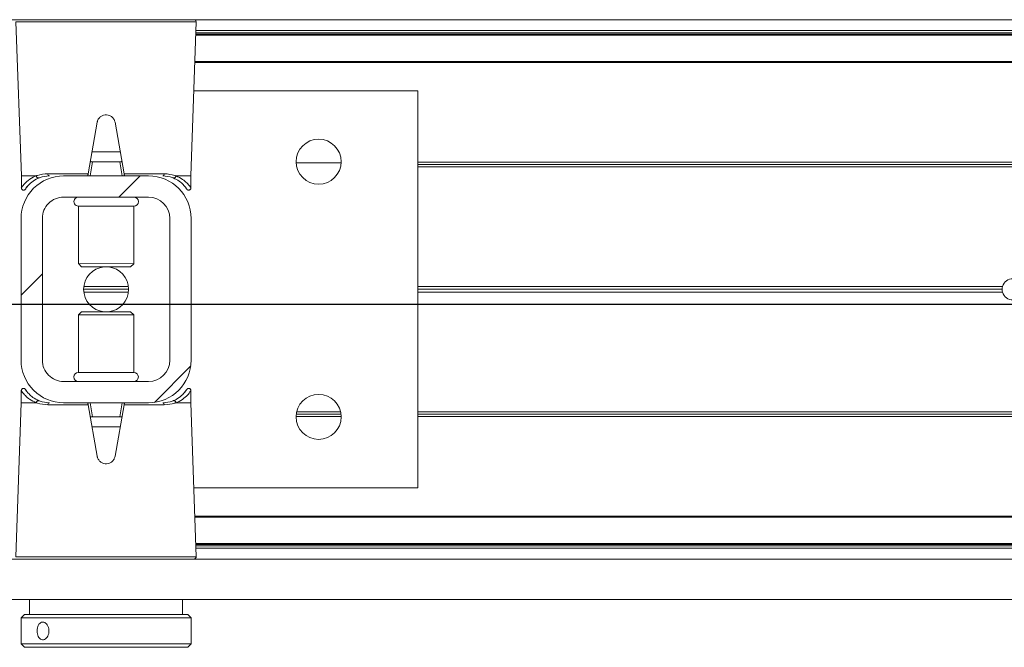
# Model space of a CAD drawing. Header units: feet. Extents: x 0 to 152508, y 0 to 59434.
# Tile 102 of 114: x 152351.153 to 152351.877, y 59421.627 to 59422.088. Entities that reach past the tile are written whole.
import ezdxf

# ---------------------------------------------------------------- set-up
doc = ezdxf.new("R2010")
doc.units = ezdxf.units.FT
doc.header["$LTSCALE"] = 0.1
doc.header["$MEASUREMENT"] = 0
doc.layers.add('Bridge plan$0$BR_P_Rail_Object', color=251, linetype='Continuous', lineweight=30)
doc.layers.add('Bridge plan$0$SC_Scratch7', color=252, linetype='Continuous', lineweight=0)

# ---------------------------------------------------------------- blocks, each defined once
blk = doc.blocks.new('Bridge plan$0$HIGH ST SCREENWALL_13 PANEL PLAN_2')
at = {"layer": 'Bridge plan$0$SC_Scratch7', "lineweight": 0}
h = blk.add_hatch(dxfattribs=at)
h.set_pattern_fill('ANSI32', color=256, scale=0.01, style=0, pattern_type=2)
h.set_pattern_definition([(44.99814199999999, (-41.86483228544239, -14.23294829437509), (-0.2651559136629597, 0.265173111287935), []), (44.99814199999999, (-41.68805594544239, -14.23295402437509), (-0.2651559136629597, 0.265173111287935), [])])
h.paths.add_polyline_path([(-34.44002921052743, 0.08461199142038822), (-34.44003259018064, -0.01955446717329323, 0.4142135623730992), (-34.40878366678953, -0.0508054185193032), (-34.34628378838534, -0.05080744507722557, 0.414213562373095), (-34.31503284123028, -0.01955852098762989), (-34.31502945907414, 0.08460793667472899, 0.414213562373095), (-34.34627838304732, 0.1158588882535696), (-34.40877826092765, 0.115860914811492, 0.414213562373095)])
h.paths.add_polyline_path([(-34.33065780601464, -0.0195580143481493, -0.414213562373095), (-34.34628328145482, -0.03518247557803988), (-34.40878315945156, -0.03518044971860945, -0.414213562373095), (-34.42440762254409, -0.01955497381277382), (-34.42440424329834, 0.0846114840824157, -0.4142135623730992), (-34.40877876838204, 0.1002359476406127), (-34.3462788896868, 0.1002339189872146, -0.414213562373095), (-34.33065443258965, 0.08460844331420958)])
for p, q in [((-36.3723122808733, 0.2305910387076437), (-32.38273692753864, 0.2304616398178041)), ((-34.4438111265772, 0.2289935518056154), (-34.43986415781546, 0.1158619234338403)), ((-34.3775246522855, 0.2289914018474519), (-34.4438111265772, 0.2289935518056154)), ((-34.31123818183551, 0.2289892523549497), (-34.3775246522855, 0.2289914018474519)), ((-34.3151924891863, 0.1158578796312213), (-34.31123818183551, 0.2289892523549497)), ((-32.55461195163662, 0.2191470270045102), (-34.31158020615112, 0.2192040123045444)), ((-32.55461192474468, 0.219967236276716), (-34.31155153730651, 0.2200242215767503)), ((-34.31151960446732, 0.2209378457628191), (-32.53898692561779, 0.220880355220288)), ((-34.31145905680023, 0.2226701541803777), (-32.54025560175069, 0.2226127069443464)), ((-32.55461259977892, 0.1991339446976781), (-34.31227972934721, 0.1991909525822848)), ((-32.55461257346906, 0.1999541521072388), (-34.3122510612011, 0.2000111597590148)), ((-34.1483600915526, 0.1783523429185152), (-34.31300792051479, 0.1783576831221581)), ((-34.14836955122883, -0.113313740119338), (-34.1483600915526, 0.1783523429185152)), ((-34.38408871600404, 0.1552301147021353), (-34.39075277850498, 0.1174434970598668)), ((-34.36430376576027, 0.1174426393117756), (-34.37096538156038, 0.1552296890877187)), ((-34.36715088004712, 0.1335924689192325), (-34.38790461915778, 0.133593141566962)), ((-34.3875291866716, 0.1262768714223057), (-34.38936625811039, 0.1158602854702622)), ((-34.38846804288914, 0.1262769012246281), (-34.3875291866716, 0.1262768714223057)), ((-34.36752678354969, 0.1262762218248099), (-34.3875291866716, 0.1262768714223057)), ((-34.36569038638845, 0.11585951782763), (-34.36752678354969, 0.1262762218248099)), ((-34.36752678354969, 0.1262762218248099), (-34.36658793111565, 0.1262761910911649)), ((-34.23779895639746, 0.1254386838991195), (-34.2047576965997, 0.1254376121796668)), ((-33.0520088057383, 0.1241502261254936), (-34.1483618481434, 0.1241857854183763)), ((-33.05185700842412, 0.1258168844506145), (-34.14836179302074, 0.1258524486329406)), ((-34.43986415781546, 0.1158619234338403), (-34.43986444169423, 0.1070996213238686)), ((-34.43986415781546, 0.1158619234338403), (-34.42897744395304, 0.1158615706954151)), ((-34.42031925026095, 0.117444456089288), (-34.39075277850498, 0.1174434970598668)), ((-34.34627838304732, 0.1158588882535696), (-34.40877826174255, 0.1158609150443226)), ((-34.36430376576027, 0.1174426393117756), (-34.33473729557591, 0.1174416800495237)), ((-34.32607920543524, 0.1158582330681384), (-34.3151924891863, 0.1158578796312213)), ((-34.31519277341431, 0.107095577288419), (-34.3151924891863, 0.1158578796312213)), ((-33.05180075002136, 0.1224835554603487), (-34.14836190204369, 0.1225191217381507)), ((-34.43590922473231, 0.1074419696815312), (-34.43530634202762, 0.1081625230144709)), ((-34.34627888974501, 0.1002339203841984), (-34.40877876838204, 0.1002359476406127)), ((-34.39794566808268, 0.09367392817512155), (-34.39794704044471, 0.05135774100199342)), ((-34.39793009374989, 0.09367392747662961), (-34.39794566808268, 0.09367392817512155)), ((-34.35711241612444, 0.09367260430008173), (-34.39793009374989, 0.09367392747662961)), ((-34.35711378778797, 0.0513564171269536), (-34.35711241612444, 0.09367260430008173)), ((-34.44002921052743, 0.08461199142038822), (-34.44003258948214, -0.01955446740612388)), ((-34.42440424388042, 0.08461148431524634), (-34.42440762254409, -0.01955497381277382)), ((-34.33065781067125, -0.0195580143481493), (-34.33065443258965, 0.08460844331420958)), ((-34.31503284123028, -0.01955852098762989), (-34.31502946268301, 0.08460793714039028)), ((-34.39794704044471, 0.05135774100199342), (-34.39557507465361, 0.04898562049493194)), ((-34.3979314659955, 0.05135774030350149), (-34.39794704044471, 0.05135774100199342)), ((-34.35711378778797, 0.0513564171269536), (-34.3979314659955, 0.05135774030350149)), ((-34.35948590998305, 0.04898444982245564), (-34.35711378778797, 0.0513564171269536)), ((-34.39556130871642, 0.04898562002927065), (-34.39557507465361, 0.04898562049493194)), ((-34.35948590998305, 0.04898444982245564), (-34.39556130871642, 0.04898562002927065)), ((-34.36098939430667, 0.03252619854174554), (-34.39407266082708, 0.0325272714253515)), ((-34.36112647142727, 0.03040161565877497), (-34.39393572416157, 0.03040267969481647)), ((-34.36112633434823, 0.0346507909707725), (-34.39393558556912, 0.03465185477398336)), ((-33.71838381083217, 0.03038076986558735), (-34.14836489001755, 0.03039471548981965)), ((-33.71867817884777, 0.03250536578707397), (-34.14836482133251, 0.03251930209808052)), ((-33.71838367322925, 0.03462994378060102), (-34.14836475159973, 0.03464389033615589)), ((-34.39557614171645, 0.01606901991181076), (-34.39794826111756, 0.01369705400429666)), ((-34.39557614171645, 0.01606901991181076), (-34.35948697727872, 0.01606784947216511)), ((-34.35711500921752, 0.01369573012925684), (-34.35948697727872, 0.01606784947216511)), ((-34.39794826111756, 0.01369705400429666), (-34.39794963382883, -0.02861913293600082)), ((-34.39794826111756, 0.01369705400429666), (-34.35711500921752, 0.01369573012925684)), ((-34.35711638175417, -0.02862045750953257), (-34.35711500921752, 0.01369573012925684)), ((-34.39794963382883, -0.02861913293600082), (-34.35711638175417, -0.02862045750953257)), ((-34.40878315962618, -0.03518044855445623), (-34.34628328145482, -0.03518247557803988)), ((-34.43986927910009, -0.04204210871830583), (-34.43986956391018, -0.05080441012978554)), ((-34.31915282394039, -0.04238850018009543), (-34.31975571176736, -0.04310905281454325)), ((-34.31519789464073, -0.05080845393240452), (-34.31519761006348, -0.04204615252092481)), ((-34.43986956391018, -0.05080441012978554), (-34.44382387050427, -0.1639357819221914)), ((-34.42898284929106, -0.05080476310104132), (-34.43986956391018, -0.05080441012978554)), ((-34.39075828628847, -0.05238916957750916), (-34.42032475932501, -0.0523882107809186)), ((-34.40878366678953, -0.0508054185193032), (-34.34628378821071, -0.05080744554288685)), ((-34.3840966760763, -0.09017621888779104), (-34.39075828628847, -0.05238916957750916)), ((-34.38937166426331, -0.050806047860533), (-34.3875352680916, -0.06122275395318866)), ((-34.36430927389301, -0.05239002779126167), (-34.37097334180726, -0.09017664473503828)), ((-34.36753286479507, -0.06122340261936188), (-34.36569579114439, -0.05080681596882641)), ((-34.33474280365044, -0.0523909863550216), (-34.36430927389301, -0.05239002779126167)), ((-34.31519789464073, -0.05080845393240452), (-34.32608461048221, -0.05080810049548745)), ((-34.31125092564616, -0.1639400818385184), (-34.31519789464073, -0.05080845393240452)), ((-34.2051732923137, -0.05747867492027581), (-34.23739522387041, -0.05747762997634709)), ((-33.05180658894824, -0.05751608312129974), (-34.14836773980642, -0.05748051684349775)), ((-34.3875352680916, -0.06122275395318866), (-34.38847412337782, -0.06122272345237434)), ((-34.3875352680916, -0.06122275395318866), (-34.36753286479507, -0.06122340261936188)), ((-34.36659401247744, -0.06122343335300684), (-34.36753286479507, -0.06122340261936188)), ((-34.2047479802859, -0.06081201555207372), (-34.23782074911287, -0.0608109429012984)), ((-34.20487439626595, -0.05914534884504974), (-34.23769422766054, -0.05914428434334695)), ((-33.05186306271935, -0.06084940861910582), (-34.14836784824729, -0.06081384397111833)), ((-33.05201475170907, -0.05918274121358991), (-34.14836779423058, -0.05914718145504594)), ((-34.38791117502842, -0.06853899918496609), (-34.36715743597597, -0.06853967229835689)), ((-34.31301738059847, -0.1133084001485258), (-34.14836955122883, -0.113313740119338)), ((-32.55462341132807, -0.1341987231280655), (-34.31229054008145, -0.1341417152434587)), ((-32.55462343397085, -0.1348867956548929), (-34.31226653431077, -0.1348297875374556)), ((-32.55462406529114, -0.1543439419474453), (-34.31158770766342, -0.1542869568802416)), ((-32.55462408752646, -0.1550320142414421), (-34.31156369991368, -0.1549750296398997)), ((-34.31153182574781, -0.1558886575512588), (-32.53899914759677, -0.1559461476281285)), ((-34.31147139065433, -0.1576209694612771), (-32.54026793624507, -0.1576784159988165)), ((-36.37232513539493, -0.165741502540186), (-32.38274978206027, -0.1658709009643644)), ((-34.44382387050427, -0.1639357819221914), (-34.31125092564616, -0.1639400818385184)), ((-34.31289040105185, -0.1656376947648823), (-34.44218451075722, -0.1656335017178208)), ((-36.37232609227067, -0.1952414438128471), (-32.38275073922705, -0.1953708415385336)), ((-34.43378832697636, -0.1959650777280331), (-34.43378866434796, -0.2063817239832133)), ((-34.32128888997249, -0.2063853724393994), (-34.32128855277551, -0.1959687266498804)), ((-34.44003872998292, -0.2088815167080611), (-34.44003935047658, -0.2279956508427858)), ((-34.43753865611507, -0.2063816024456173), (-34.44003872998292, -0.2088815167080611)), ((-34.42414686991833, -0.2088820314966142), (-34.44003872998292, -0.2088815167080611)), ((-34.42228246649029, -0.2063820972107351), (-34.43753865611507, -0.2063816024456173)), ((-34.31503898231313, -0.2088855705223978), (-34.42414686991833, -0.2088820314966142)), ((-34.31753889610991, -0.206385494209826), (-34.42228246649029, -0.2063820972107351)), ((-34.31503898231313, -0.2088855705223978), (-34.31753889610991, -0.206385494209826)), ((-34.31503960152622, -0.2279997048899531), (-34.31503898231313, -0.2088855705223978)), ((-34.44003935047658, -0.2279956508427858), (-34.43753943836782, -0.230495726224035)), ((-34.42414748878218, -0.2279961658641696), (-34.44003935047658, -0.2279956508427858)), ((-34.42228324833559, -0.2304962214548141), (-34.43753943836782, -0.230495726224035)), ((-34.31503960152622, -0.2279997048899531), (-34.42414748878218, -0.2279961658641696)), ((-34.31753967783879, -0.2304996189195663), (-34.42228324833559, -0.2304962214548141)), ((-34.31753967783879, -0.2304996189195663), (-34.31503960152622, -0.2279997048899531))]:
    blk.add_line(p, q, dxfattribs=at)
for centre in [(-34.22127829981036, 0.1262714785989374), (-34.22128438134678, -0.06122814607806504)]:
    blk.add_circle(centre, 0.01654163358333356, dxfattribs=at)
for centre, radius, start, end in [((-34.31287759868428, 0.2290465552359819), 0.001640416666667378, 357.9981416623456, 64.26156538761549), ((-34.40877927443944, 0.08461097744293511), 0.03124993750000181, 89.9981416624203, 179.9981416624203), ((-34.41889298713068, 0.1172665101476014), 0.001437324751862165, 172.888278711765, 257.8741882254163), ((-34.34627939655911, 0.08460894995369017), 0.03124993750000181, 359.9981416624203, 89.9981416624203), ((-34.33616357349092, 0.1172638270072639), 0.001437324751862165, 282.1220950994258, 7.108004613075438), ((-34.40877927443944, 0.08461097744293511), 0.01562496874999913, 89.9981416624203, 179.9981416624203), ((-34.39794556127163, 0.09695476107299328), 0.003280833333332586, 89.99814166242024, 269.9981416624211), ((-34.35711230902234, 0.09695343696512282), 0.003280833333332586, 269.9981416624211, 89.99814166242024), ((-34.34627939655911, 0.08460894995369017), 0.0156249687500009, 359.9981416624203, 89.9981416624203), ((-34.3775310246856, 0.03252673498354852), 0.01654163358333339, 95.75174432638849, 264.2445389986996), ((-34.3775310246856, 0.03252673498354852), 0.0165416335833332, 275.7517443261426, 84.24453899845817), ((-33.71086569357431, 0.03250511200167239), 0.007812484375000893, 15.77834138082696, 164.2179419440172), ((-33.71086569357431, 0.03250511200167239), 0.007812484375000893, 164.2179419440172, 179.9981416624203), ((-33.71086569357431, 0.03250511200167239), 0.007812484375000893, 179.9981416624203, 195.7783413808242), ((-33.71086569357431, 0.03250511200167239), 0.007812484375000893, 195.7783413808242, 344.2179419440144), ((-34.40878265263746, -0.0195554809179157), 0.03124993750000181, 179.9981416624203, 269.9981416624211), ((-34.40878265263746, -0.0195554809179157), 0.01562496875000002, 179.9981416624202, 269.9981416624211), ((-34.34628277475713, -0.01955750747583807), 0.03124993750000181, 269.9981416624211, 359.9981416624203), ((-34.34628277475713, -0.01955750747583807), 0.0156249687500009, 269.9981416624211, 359.9981416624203), ((-34.39794974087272, -0.03189996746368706), 0.00328083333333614, 89.99814166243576, 269.9981416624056), ((-34.35711648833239, -0.03190129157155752), 0.00328083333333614, 269.9981416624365, 89.99814166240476), ((-34.41889848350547, -0.05221035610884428), 0.001437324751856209, 102.1220950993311, 187.1080046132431), ((-34.33616907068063, -0.0522130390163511), 0.001437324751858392, 352.8882787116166, 77.8741882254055), ((-34.31289034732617, -0.1639972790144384), 0.00164041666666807, 269.9981416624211, 1.998141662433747)]:
    blk.add_arc(centre, radius, start, end, dxfattribs=at)
for points, knots in [([(-34.37096538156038, 0.1552296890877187), (-34.37116840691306, 0.1559555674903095), (-34.37157448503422, 0.1574074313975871), (-34.37305354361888, 0.1591724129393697), (-34.37498604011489, 0.1603721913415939), (-34.37721742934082, 0.1608555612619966), (-34.37946830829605, 0.1605776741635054), (-34.38149988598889, 0.1595782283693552), (-34.3830877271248, 0.157963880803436), (-34.38384772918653, 0.1563894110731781), (-34.38404442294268, 0.1554431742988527), (-34.38408871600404, 0.1552301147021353)], [0, 0, 0, 0, 0.1209405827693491, 0.2418986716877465, 0.3631789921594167, 0.4839141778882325, 0.6036428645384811, 0.7231756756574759, 0.8435617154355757, 0.9647756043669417, 1, 1, 1, 1]), ([(-34.38846804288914, 0.1262769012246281), (-34.3885721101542, 0.1262816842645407), (-34.38878075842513, 0.1262912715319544), (-34.38898342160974, 0.1264025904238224), (-34.38907944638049, 0.1265993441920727), (-34.38908833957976, 0.1268503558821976), (-34.38905666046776, 0.1270509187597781), (-34.38904169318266, 0.1271456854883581)], [0, 0, 0, 0, 0.2090964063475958, 0.4192230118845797, 0.614313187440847, 0.8177607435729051, 1, 1, 1, 1]), ([(-34.36601422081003, 0.1271449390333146), (-34.36599405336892, 0.1270113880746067), (-34.36595356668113, 0.1267433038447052), (-34.36601553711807, 0.1264600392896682), (-34.36621187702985, 0.1263131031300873), (-34.36642522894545, 0.1262784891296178), (-34.3665561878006, 0.1262766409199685), (-34.36658793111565, 0.1262761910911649)], [0, 0, 0, 0, 0.2596090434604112, 0.5211299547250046, 0.7440978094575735, 0.9379679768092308, 1, 1, 1, 1]), ([(-34.43978694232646, 0.1070979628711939), (-34.43981230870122, 0.1070613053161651), (-34.44015594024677, 0.1065647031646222), (-34.43884244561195, 0.1086201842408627), (-34.43599235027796, 0.1117367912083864), (-34.43239604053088, 0.1143873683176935), (-34.42970724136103, 0.1155468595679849), (-34.42897744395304, 0.1158615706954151)], [0, 0, 0, 0, 0.02419217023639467, 0.3277420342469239, 0.606783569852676, 0.8932725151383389, 1, 1, 1, 1]), ([(-34.42897744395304, 0.1158615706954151), (-34.42896878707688, 0.115861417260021), (-34.42895426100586, 0.1158611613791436), (-34.42893568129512, 0.1158586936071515), (-34.42892302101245, 0.115855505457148), (-34.42891345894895, 0.115851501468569), (-34.42890681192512, 0.1158470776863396), (-34.42890258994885, 0.1158416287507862), (-34.4289008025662, 0.1158377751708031), (-34.42890029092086, 0.115835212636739), (-34.42890010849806, 0.1158343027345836)], [0, 0, 0, 0, 0.3215596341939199, 0.5397412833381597, 0.6888517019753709, 0.79191255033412, 0.9005355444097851, 0.9440219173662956, 0.9801240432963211, 1, 1, 1, 1]), ([(-34.42890010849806, 0.1158343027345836), (-34.42887669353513, 0.1158433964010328), (-34.42856599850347, 0.1159640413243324), (-34.42608022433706, 0.1168882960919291), (-34.42301776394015, 0.1171839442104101), (-34.42031925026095, 0.117444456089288)], [0, 0, 0, 0, 0.009594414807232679, 0.1272952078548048, 1, 1, 1, 1]), ([(-34.42890010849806, 0.1158343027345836), (-34.4288570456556, 0.1156550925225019), (-34.42877092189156, 0.1152966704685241), (-34.42846366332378, 0.1148276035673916), (-34.42806450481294, 0.1144779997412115), (-34.42760494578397, 0.1142872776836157), (-34.42726634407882, 0.1142811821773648), (-34.42705110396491, 0.1143281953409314), (-34.42698411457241, 0.1143523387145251), (-34.42694241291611, 0.1143673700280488)], [0, 0, 0, 0, 0.1824633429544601, 0.3649266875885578, 0.5473901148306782, 0.7298544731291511, 0.9123202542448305, 0.9454189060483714, 1, 1, 1, 1]), ([(-34.41919490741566, 0.1158612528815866), (-34.42164126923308, 0.1156195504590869), (-34.42444833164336, 0.1153422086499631), (-34.42665841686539, 0.1144783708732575), (-34.42694241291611, 0.1143673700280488)], [0, 0, 0, 0, 0.8715029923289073, 1, 1, 1, 1]), ([(-34.39075277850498, 0.1174434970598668), (-34.39078576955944, 0.1172564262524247), (-34.39085171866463, 0.1168824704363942), (-34.39093707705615, 0.1163984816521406), (-34.39100037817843, 0.1160395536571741), (-34.39102889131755, 0.1158778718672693), (-34.39103125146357, 0.115864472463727), (-34.39103198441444, 0.1158603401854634)], [0, 0, 0, 0, 0.2211044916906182, 0.4419883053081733, 0.6682230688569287, 0.8976805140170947, 1, 1, 1, 1]), ([(-34.36402466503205, 0.1158594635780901), (-34.36402807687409, 0.1158788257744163), (-34.36403490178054, 0.115917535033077), (-34.36408723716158, 0.1162143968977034), (-34.36416427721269, 0.1166513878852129), (-34.36424224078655, 0.1170936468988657), (-34.36429005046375, 0.1173648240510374), (-34.36430376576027, 0.1174426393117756)], [0, 0, 0, 0, 0.2253311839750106, 0.4504917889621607, 0.6794496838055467, 0.9080175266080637, 1, 1, 1, 1]), ([(-34.32811433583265, 0.1143641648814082), (-34.32839831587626, 0.1144751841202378), (-34.33060835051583, 0.1153391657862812), (-34.33341539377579, 0.115616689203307), (-34.33586173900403, 0.1158585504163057)], [0, 0, 0, 0, 0.1284970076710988, 1, 1, 1, 1]), ([(-34.33473729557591, 0.1174416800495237), (-34.33203879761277, 0.1171809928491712), (-34.328976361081, 0.1168851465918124), (-34.3264906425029, 0.1159607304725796), (-34.32617995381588, 0.1158400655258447), (-34.32615653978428, 0.1158309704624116)], [0, 0, 0, 0, 0.8727047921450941, 0.9904055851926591, 1, 1, 1, 1]), ([(-34.32615653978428, 0.1158309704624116), (-34.32619961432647, 0.1156517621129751), (-34.32628576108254, 0.1152933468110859), (-34.32659304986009, 0.1148242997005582), (-34.32699223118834, 0.1144747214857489), (-34.32745180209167, 0.1142840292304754), (-34.32779040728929, 0.1142779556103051), (-34.32800564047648, 0.1143249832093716), (-34.32807263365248, 0.1143491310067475), (-34.32811433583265, 0.1143641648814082)], [0, 0, 0, 0, 0.1824633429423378, 0.3649266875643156, 0.5473901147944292, 0.7298544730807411, 0.9123202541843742, 0.9454189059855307, 1, 1, 1, 1]), ([(-34.32615653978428, 0.1158309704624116), (-34.32615615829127, 0.115832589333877), (-34.3261552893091, 0.115836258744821), (-34.3261516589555, 0.1158418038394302), (-34.32614017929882, 0.1158511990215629), (-34.32611507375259, 0.1158570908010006), (-34.32609277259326, 0.115857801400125), (-34.32607920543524, 0.1158582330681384)], [0, 0, 0, 0, 0.03580645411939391, 0.08120784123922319, 0.1683558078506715, 0.4940119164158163, 1, 1, 1, 1]), ([(-34.32607920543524, 0.1158582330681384), (-34.32438755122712, 0.1150385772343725), (-34.32116334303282, 0.1134763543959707), (-34.31797578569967, 0.1106162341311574), (-34.31566621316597, 0.1077732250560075), (-34.31540822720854, 0.1073305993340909), (-34.31527028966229, 0.1070939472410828)], [0, 0, 0, 0, 0.2571529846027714, 0.490121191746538, 0.7273915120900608, 1, 1, 1, 1]), ([(-34.42694241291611, 0.1143673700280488), (-34.42762445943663, 0.1140670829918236), (-34.43005348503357, 0.1129976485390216), (-34.43332523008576, 0.1105329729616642), (-34.43591438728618, 0.1076278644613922), (-34.43709915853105, 0.1057205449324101), (-34.43677907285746, 0.106196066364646), (-34.43675044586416, 0.1062385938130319)], [0, 0, 0, 0, 0.1078427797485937, 0.3840685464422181, 0.6668848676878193, 0.9702082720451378, 1, 1, 1, 1]), ([(-34.31927108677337, 0.1076148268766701), (-34.3187996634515, 0.1069270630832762), (-34.31783100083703, 0.1055138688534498), (-34.31867226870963, 0.1068902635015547), (-34.32068706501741, 0.1094156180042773), (-34.32358708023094, 0.1121281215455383), (-34.32656375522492, 0.1135983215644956), (-34.32811433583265, 0.1143641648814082)], [0, 0, 0, 0, 0.216466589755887, 0.4447885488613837, 0.6224134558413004, 0.8033112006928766, 1, 1, 1, 1]), ([(-34.43984891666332, 0.1070976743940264), (-34.43985426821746, 0.1069845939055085), (-34.43986845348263, 0.1066850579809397), (-34.43970185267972, 0.10620774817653), (-34.43934801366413, 0.1057428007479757), (-34.43884994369, 0.1054338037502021), (-34.43832345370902, 0.1053236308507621), (-34.43786506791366, 0.105368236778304), (-34.43750802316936, 0.1054969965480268), (-34.43724161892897, 0.1056627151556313), (-34.43706042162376, 0.1058234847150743), (-34.43695161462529, 0.1059488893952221), (-34.43690158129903, 0.1060150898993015), (-34.43687587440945, 0.1060512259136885), (-34.43685406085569, 0.1060833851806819), (-34.43682876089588, 0.1061225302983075), (-34.43680004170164, 0.1061697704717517), (-34.43665339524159, 0.1063929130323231), (-34.43634713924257, 0.1069271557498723), (-34.43582503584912, 0.1075594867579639), (-34.4357390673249, 0.1076636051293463)], [0, 0, 0, 0, 0.02130453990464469, 0.05643219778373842, 0.0926456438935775, 0.1300030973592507, 0.164520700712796, 0.1924100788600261, 0.2159615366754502, 0.2356471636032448, 0.2513168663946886, 0.2619547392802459, 0.2675243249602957, 0.2724181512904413, 0.2795765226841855, 0.2941373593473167, 0.340066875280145, 0.5236046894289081, 0.9215570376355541, 1, 1, 1, 1]), ([(-34.31928010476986, 0.1076071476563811), (-34.31905982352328, 0.1073187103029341), (-34.31847241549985, 0.1065495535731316), (-34.31829971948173, 0.1062278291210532), (-34.31822656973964, 0.1061172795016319), (-34.31821170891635, 0.1060905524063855), (-34.31815632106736, 0.1060118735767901), (-34.31809158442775, 0.1059268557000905), (-34.31794880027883, 0.105769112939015), (-34.31768929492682, 0.1055652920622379), (-34.317257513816, 0.105365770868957), (-34.31668804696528, 0.105309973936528), (-34.31609551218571, 0.105477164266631), (-34.31563208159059, 0.1058198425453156), (-34.31533960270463, 0.1062487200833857), (-34.3152126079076, 0.1066631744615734), (-34.31517959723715, 0.1069457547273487), (-34.31519888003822, 0.1070829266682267), (-34.31520162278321, 0.1071024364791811)], [0, 0, 0, 0, 0.239494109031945, 0.6386401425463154, 0.690387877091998, 0.7194794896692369, 0.7258785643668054, 0.7320686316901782, 0.746010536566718, 0.7666494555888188, 0.7961242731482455, 0.8367373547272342, 0.8745890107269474, 0.912743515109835, 0.945910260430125, 0.9731441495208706, 0.9961802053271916, 1, 1, 1, 1]), ([(-34.43578194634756, -0.04255367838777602), (-34.43600222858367, -0.04226523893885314), (-34.43658963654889, -0.0414960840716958), (-34.43676233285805, -0.04117435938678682), (-34.43683548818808, -0.04106380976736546), (-34.43685034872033, -0.04103708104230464), (-34.43690573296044, -0.04095840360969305), (-34.4369704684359, -0.04087338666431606), (-34.43711325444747, -0.04071564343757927), (-34.43737276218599, -0.04051182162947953), (-34.43780453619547, -0.04031230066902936), (-34.43837400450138, -0.04025650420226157), (-34.43896653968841, -0.04042369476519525), (-34.43942997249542, -0.04076637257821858), (-34.43972245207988, -0.04119525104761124), (-34.4398494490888, -0.04160970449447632), (-34.43988245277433, -0.04189228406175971), (-34.43986317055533, -0.04202945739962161), (-34.43986042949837, -0.04204896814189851)], [0, 0, 0, 0, 0.239494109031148, 0.6386401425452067, 0.6903878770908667, 0.7194794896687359, 0.7258785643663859, 0.7320686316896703, 0.746010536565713, 0.7666494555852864, 0.7961242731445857, 0.8367373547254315, 0.8745890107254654, 0.9127435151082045, 0.9459102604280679, 0.9731441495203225, 0.9961802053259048, 1, 1, 1, 1]), ([(-34.42898284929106, -0.05080476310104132), (-34.43067450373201, -0.04998510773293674), (-34.43389871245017, -0.04842288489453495), (-34.43708626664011, -0.045562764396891), (-34.43939584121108, -0.04271975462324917), (-34.43965382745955, -0.04227712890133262), (-34.43979175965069, -0.04204047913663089)], [0, 0, 0, 0, 0.2571529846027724, 0.4901211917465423, 0.7273915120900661, 1, 1, 1, 1]), ([(-34.43579096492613, -0.04256135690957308), (-34.43626239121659, -0.0418735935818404), (-34.437231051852, -0.04046039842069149), (-34.4363897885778, -0.04183679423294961), (-34.43437498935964, -0.04436214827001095), (-34.43147497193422, -0.04707465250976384), (-34.42849829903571, -0.04854485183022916), (-34.4269477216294, -0.04931069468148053)], [0, 0, 0, 0, 0.2164665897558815, 0.4447885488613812, 0.6224134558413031, 0.8033112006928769, 1, 1, 1, 1]), ([(-34.32811964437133, -0.04931390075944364), (-34.32743759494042, -0.04901361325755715), (-34.32500856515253, -0.04794418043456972), (-34.32173682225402, -0.04547950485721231), (-34.31914766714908, -0.04257439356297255), (-34.31796289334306, -0.04066707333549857), (-34.31828298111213, -0.04114259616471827), (-34.31831160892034, -0.0411851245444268)], [0, 0, 0, 0, 0.107842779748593, 0.3840685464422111, 0.666884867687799, 0.9702082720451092, 1, 1, 1, 1]), ([(-34.31527511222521, -0.04204449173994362), (-34.31524974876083, -0.04200783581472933), (-34.31490611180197, -0.04151123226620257), (-34.31621960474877, -0.04356671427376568), (-34.31906970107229, -0.04668332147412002), (-34.32266601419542, -0.04933389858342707), (-34.3253548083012, -0.05049338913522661), (-34.32608461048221, -0.05080810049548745)], [0, 0, 0, 0, 0.02419217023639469, 0.3277420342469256, 0.6067835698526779, 0.8932725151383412, 1, 1, 1, 1]), ([(-34.31521314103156, -0.04204420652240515), (-34.31520778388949, -0.04193112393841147), (-34.31519360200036, -0.0416315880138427), (-34.31536019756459, -0.04115427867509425), (-34.31571403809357, -0.04068932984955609), (-34.31621211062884, -0.04038033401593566), (-34.31673859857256, -0.04027016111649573), (-34.31719698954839, -0.04031476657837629), (-34.31755403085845, -0.04044352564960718), (-34.31782042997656, -0.04060924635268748), (-34.31800163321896, -0.0407700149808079), (-34.31811043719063, -0.04089541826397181), (-34.31816046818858, -0.04096161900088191), (-34.31818617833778, -0.04099775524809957), (-34.31820799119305, -0.04102991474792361), (-34.31823329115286, -0.04106906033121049), (-34.31826200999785, -0.04111630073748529), (-34.31840866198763, -0.04133944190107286), (-34.3187149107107, -0.04187368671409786), (-34.31923701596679, -0.0425060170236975), (-34.31932298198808, -0.04261013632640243)], [0, 0, 0, 0, 0.02130453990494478, 0.05643219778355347, 0.09264564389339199, 0.1300030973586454, 0.1645207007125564, 0.1924100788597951, 0.215961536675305, 0.2356471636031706, 0.2513168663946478, 0.2619547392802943, 0.2675243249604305, 0.2724181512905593, 0.279576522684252, 0.2941373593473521, 0.3400668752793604, 0.5236046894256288, 0.9215570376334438, 1, 1, 1, 1]), ([(-34.42890551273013, -0.05077749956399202), (-34.42886243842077, -0.05059829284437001), (-34.42877629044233, -0.05023987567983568), (-34.42846900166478, -0.04977083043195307), (-34.42806982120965, -0.04942124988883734), (-34.42761024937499, -0.04923055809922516), (-34.42727164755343, -0.04922448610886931), (-34.42705641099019, -0.04927151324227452), (-34.42698942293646, -0.04929566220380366), (-34.4269477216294, -0.04931069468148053)], [0, 0, 0, 0, 0.1824633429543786, 0.3649266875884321, 0.5473901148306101, 0.729854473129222, 0.9123202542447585, 0.9454189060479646, 1, 1, 1, 1]), ([(-34.4269477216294, -0.04931069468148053), (-34.42666373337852, -0.04942171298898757), (-34.42445370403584, -0.05028569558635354), (-34.42164665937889, -0.05056321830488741), (-34.41920031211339, -0.05080508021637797)], [0, 0, 0, 0, 0.1284970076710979, 1, 1, 1, 1]), ([(-34.3358671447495, -0.05080778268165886), (-34.33342078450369, -0.05056607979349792), (-34.33061372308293, -0.05028873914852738), (-34.32840363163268, -0.04942490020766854), (-34.32811964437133, -0.04931390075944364)], [0, 0, 0, 0, 0.8715029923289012, 1, 1, 1, 1]), ([(-34.3261619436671, -0.05078083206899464), (-34.32620500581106, -0.05060162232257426), (-34.3262911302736, -0.05024319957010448), (-34.3265983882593, -0.04977413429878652), (-34.32699754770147, -0.04942452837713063), (-34.32745710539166, -0.04923380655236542), (-34.32779571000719, -0.04922771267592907), (-34.32801094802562, -0.0492747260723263), (-34.32807794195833, -0.04929887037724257), (-34.32811964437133, -0.04931390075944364)], [0, 0, 0, 0, 0.1824633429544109, 0.3649266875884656, 0.5473901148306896, 0.7298544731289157, 0.9123202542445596, 0.9454189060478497, 1, 1, 1, 1]), ([(-34.42890551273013, -0.05077749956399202), (-34.42890589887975, -0.05077911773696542), (-34.4289067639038, -0.05078278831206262), (-34.42891039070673, -0.05078833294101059), (-34.42892187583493, -0.05079772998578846), (-34.42894697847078, -0.05080362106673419), (-34.42896927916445, -0.05080433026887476), (-34.42898284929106, -0.05080476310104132)], [0, 0, 0, 0, 0.03580645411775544, 0.08120784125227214, 0.1683558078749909, 0.4940119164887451, 1, 1, 1, 1]), ([(-34.42032475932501, -0.0523882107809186), (-34.42302325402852, -0.0521275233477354), (-34.42608569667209, -0.05183167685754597), (-34.42857141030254, -0.05090726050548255), (-34.42888209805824, -0.05078659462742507), (-34.42890551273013, -0.05077749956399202)], [0, 0, 0, 0, 0.8727047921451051, 0.9904055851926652, 1, 1, 1, 1]), ([(-34.39103738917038, -0.05080599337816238), (-34.39103397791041, -0.05082535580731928), (-34.39102714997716, -0.05086406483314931), (-34.39097481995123, -0.05116092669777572), (-34.39089778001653, -0.05159791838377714), (-34.39081980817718, -0.0520401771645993), (-34.39077200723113, -0.05231135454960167), (-34.39075828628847, -0.05238916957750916)], [0, 0, 0, 0, 0.2253311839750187, 0.4504917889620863, 0.6794496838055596, 0.9080175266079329, 1, 1, 1, 1]), ([(-34.36430927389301, -0.05239002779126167), (-34.36427628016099, -0.05220295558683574), (-34.36421033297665, -0.05182900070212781), (-34.36412497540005, -0.0513450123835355), (-34.36406167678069, -0.05098608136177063), (-34.36403316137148, -0.05082440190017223), (-34.36403079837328, -0.05081100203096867), (-34.36403007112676, -0.0508068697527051)], [0, 0, 0, 0, 0.221104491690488, 0.441988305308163, 0.6682230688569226, 0.8976805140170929, 1, 1, 1, 1]), ([(-34.3261619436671, -0.05078083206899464), (-34.3261853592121, -0.05078992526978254), (-34.32649605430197, -0.05091057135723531), (-34.32898183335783, -0.05183482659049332), (-34.33204428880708, -0.05213047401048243), (-34.33474280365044, -0.0523909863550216)], [0, 0, 0, 0, 0.009594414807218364, 0.1272952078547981, 1, 1, 1, 1]), ([(-34.32608461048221, -0.05080810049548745), (-34.32609326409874, -0.05080794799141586), (-34.32610779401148, -0.05080769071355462), (-34.32612637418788, -0.05080522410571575), (-34.32613903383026, -0.05080203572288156), (-34.32614859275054, -0.05079803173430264), (-34.32615524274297, -0.05079360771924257), (-34.32615945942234, -0.05078815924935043), (-34.32616124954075, -0.05078430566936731), (-34.32616176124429, -0.0507817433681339), (-34.3261619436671, -0.05078083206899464)], [0, 0, 0, 0, 0.3215596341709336, 0.5397412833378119, 0.6888517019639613, 0.7919125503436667, 0.9005355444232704, 0.9440219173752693, 0.9801240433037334, 1, 1, 1, 1]), ([(-34.38904783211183, -0.06209146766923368), (-34.38906799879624, -0.06195791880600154), (-34.38910848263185, -0.06168983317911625), (-34.38904651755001, -0.06140656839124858), (-34.38885017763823, -0.0612596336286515), (-34.38863682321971, -0.06122501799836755), (-34.38850586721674, -0.06122317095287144), (-34.38847412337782, -0.06122272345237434)], [0, 0, 0, 0, 0.2596090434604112, 0.5211299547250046, 0.7440978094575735, 0.9379679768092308, 1, 1, 1, 1]), ([(-34.36659401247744, -0.06122343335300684), (-34.36648994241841, -0.0612282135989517), (-34.36628129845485, -0.06123780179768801), (-34.36607862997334, -0.06134912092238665), (-34.36598260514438, -0.06154587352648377), (-34.36597371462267, -0.06179688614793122), (-34.36600538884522, -0.06199744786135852), (-34.3660203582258, -0.06209221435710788)], [0, 0, 0, 0, 0.2090964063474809, 0.41922301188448, 0.614313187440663, 0.8177607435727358, 1, 1, 1, 1]), ([(-34.37097334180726, -0.09017664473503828), (-34.37117641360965, -0.0909025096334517), (-34.37158258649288, -0.09235434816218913), (-34.37306175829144, -0.09411923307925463), (-34.37499433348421, -0.09531888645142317), (-34.37722575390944, -0.0958021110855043), (-34.37947661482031, -0.0955240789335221), (-34.38150812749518, -0.0945245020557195), (-34.38309586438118, -0.09291004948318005), (-34.38385576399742, -0.09133553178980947), (-34.38405239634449, -0.09038928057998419), (-34.3840966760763, -0.09017621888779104)], [0, 0, 0, 0, 0.1209405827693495, 0.2418986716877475, 0.3631789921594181, 0.4839141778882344, 0.6036428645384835, 0.7231756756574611, 0.843561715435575, 0.9647756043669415, 1, 1, 1, 1]), ([(-34.42414696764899, -0.2119286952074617), (-34.42365496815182, -0.2120002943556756), (-34.42267104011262, -0.2121434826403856), (-34.42129619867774, -0.2132590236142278), (-34.4202190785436, -0.214904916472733), (-34.41958673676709, -0.2169661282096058), (-34.41949529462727, -0.2191874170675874), (-34.41995423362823, -0.2213201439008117), (-34.42089511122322, -0.2231303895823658), (-34.42218931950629, -0.2244183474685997), (-34.42366388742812, -0.2250331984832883), (-34.42513246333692, -0.2249049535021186), (-34.42643395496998, -0.2240537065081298), (-34.42744752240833, -0.222573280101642), (-34.42808767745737, -0.220623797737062), (-34.42830397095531, -0.2184274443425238), (-34.42808329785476, -0.2162387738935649), (-34.42744334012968, -0.214295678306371), (-34.4264277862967, -0.2128243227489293), (-34.42526774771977, -0.2120405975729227), (-34.42446552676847, -0.2119605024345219), (-34.42414696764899, -0.2119286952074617)], [0, 0, 0, 0, 0.05349092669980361, 0.1069749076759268, 0.1606395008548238, 0.2144261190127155, 0.2680150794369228, 0.3213949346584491, 0.3748804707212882, 0.4286210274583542, 0.4823693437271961, 0.5358670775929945, 0.5892470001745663, 0.6428222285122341, 0.696605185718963, 0.7502835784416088, 0.8037058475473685, 0.8571211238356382, 0.9107880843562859, 0.964574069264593, 1, 1, 1, 1])]:
    blk.add_open_spline(points, degree=3, knots=knots, dxfattribs=at)
blk = doc.blocks.new('Bridge plan')
at = {"layer": 'Bridge plan$0$BR_P_Rail_Object', "lineweight": -3}
blk.add_line((1828212.789513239, 711623.1422486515), (1828067.901254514, 711623.142248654), dxfattribs=at)
at = {"layer": 'Bridge plan$0$SC_Scratch7', "lineweight": -3, "rotation": 359.9997690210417}
blk.add_blockref('Bridge plan$0$HIGH ST SCREENWALL_13 PANEL PLAN_2', (1828124.657819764, 711623.1207852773), dxfattribs=at)
blk = doc.blocks.new('Trellis Base')
blk.add_blockref('Bridge plan', (-1675739.0632623, -652201.2630976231))

msp = doc.modelspace()

# ---------------------------------------------------------------- block references
msp.add_blockref('Trellis Base', (0, 0))

doc.saveas('drawing.dxf')
